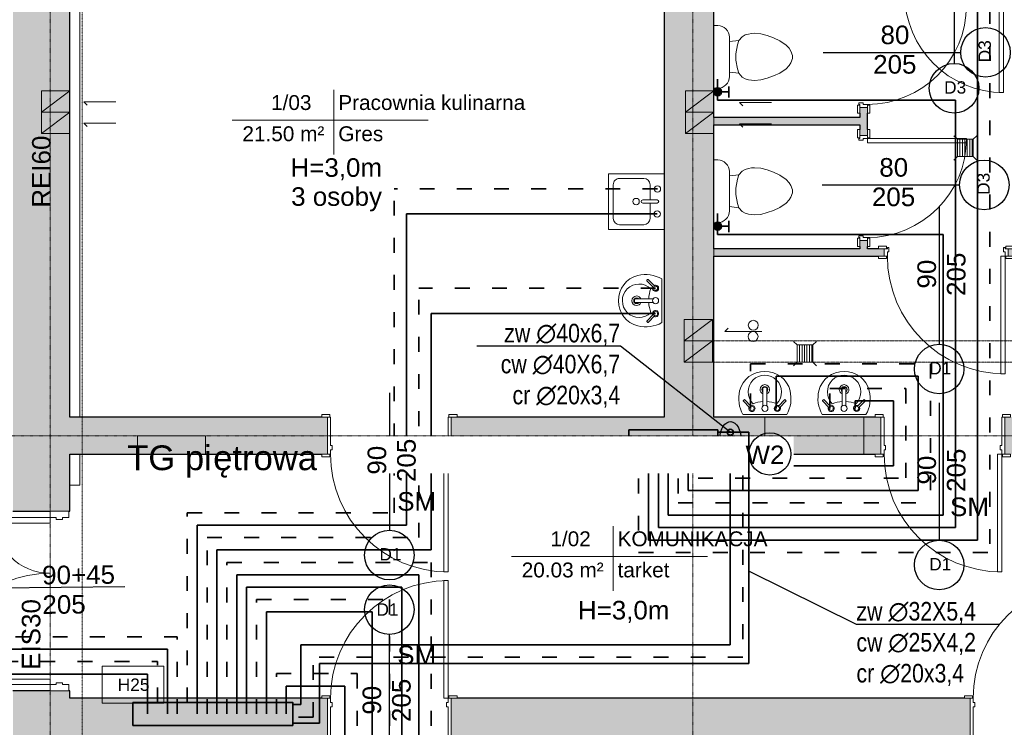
# Model space of a CAD drawing. Header units: inches. Extents: x -112469 to 885939, y -131046 to 286269.
# Tile 57 of 138: x 18942 to 26894, y -46066 to -40353. Entities that reach past the tile are written whole.
import ezdxf
from ezdxf import colors
from ezdxf.entities.mleader import LeaderData, LeaderLine
from ezdxf.math import Vec2, Vec3

# ---------------------------------------------------------------- set-up
doc = ezdxf.new("R2010")
doc.units = ezdxf.units.IN
doc.header["$MEASUREMENT"] = 0
for name, pattern in [('ACAD_ISO03W100', [30, 12, -18]), ('Aligning Line 1_8_', [0.635, 0.3175, -0.3175]), ('Linia siatki', [0.9925, 0.47, -0.2175, 0.0875, -0.2175]), ('Ukryty', [0.714375, 0.47625, -0.238125])]:
    doc.linetypes.add(name, pattern=pattern)
for name, color, linetype, lineweight in [('_IS_OPIS', 7, 'Continuous', 35), ('_IS_woda ciepła', 1, 'ACAD_ISO03W100', 35), ('_IS_woda cyrkulacyjna', 3, 'H2OCYR', 35), ('_IS_woda opis', 128, 'Continuous', 25), ('_IS_woda zimna', 5, 'Continuous', 35), ('A-AREA-IDEN', 251, 'Continuous', 9), ('A-DETL', 251, 'Continuous', 9), ('A-DETL-HDLN', 251, 'Ukryty', 9), ('A-DETL-MEDM', 251, 'Continuous', 25), ('A-DETL-THIN', 251, 'Continuous', 9), ('A-DOOR', 251, 'Continuous', 9), ('A-DOOR-FRAM', 251, 'Continuous', 18), ('A-FLOR', 251, 'Continuous', 9), ('A-WALL', 251, 'Continuous', 9), ('A-WALL-PATT', 254, 'Continuous', 25), ('G-ANNO-TEXT', 251, 'Continuous', 9), ('I-WALL', 251, 'Continuous', 9), ('P-SANR-FIXT', 251, 'Continuous', 9), ('S-GRID', 251, 'Continuous', 9)]:
    doc.layers.add(name, color=color, linetype=linetype, lineweight=lineweight)
doc.styles.add('Arial', font='arial.ttf', dxfattribs={"height": 25})
doc.styles.add('Arial_1', font='arial.ttf', dxfattribs={"height": 12})
doc.styles.add('Arial_2', font='arial.ttf', dxfattribs={"height": 10})
doc.styles.add('Arial_3', font='arial.ttf', dxfattribs={"height": 15})
doc.styles.add('Arial_5', font='arial.ttf', dxfattribs={"height": 20})
doc.styles.get("Standard").update_dxf_attribs({"font": 'arial.ttf'})
doc.linetypes.add('H2OCYR', pattern='A,25.4,-12.7,["~",Standard,S=25.4,R=0,X=-11.43,Y=-14.732],-12.7', length=50.8)

# ---------------------------------------------------------------- blocks, each defined once
blk = doc.blocks.new('Etyk_pom_1_mala - Etyk_pom_1_mala-219433-4_Poziom piętra')
at = {"layer": 'A-AREA-IDEN'}
for p, q in [((-0.0958, 0.1444), (-0.0958, -0.3781)), ((-0.9154, -0.1015), (0.6661, -0.1015))]:
    blk.add_line(p, q, dxfattribs=at)
blk = doc.blocks.new('Zlew kuchenny - typu wyspowego - 450 x 450mm-657858-4_Poziom piętra')
at = {"layer": 'P-SANR-FIXT'}
for p, q in [((-20.93, 22.27), (24.07, 22.27)), ((-20.93, -22.73), (-20.93, 22.27)), ((-12.04, 18.46), (15.18, 18.46)), ((24.07, 22.27), (24.07, -22.73)), ((-17.12, -6.22), (-17.12, 13.38)), ((20.26, 13.38), (20.26, -6.22)), ((0.3, -17.02), (0.3, -5.31)), ((2.84, -17.02), (2.84, -5.31)), ((0.3, -11.3), (-12.04, -11.3)), ((15.18, -11.3), (2.84, -11.3))]:
    blk.add_line(p, q, dxfattribs=at)
for centre, radius, start, end in [((-12.04, 13.38), 5.08, 90, 180), ((15.18, 13.38), 5.08, 360, 90), ((1.57, 0), 2.54, 360, 180), ((1.57, 0), 2.54, 180, 0), ((-12.04, -6.22), 5.08, 180, 270), ((1.57, -5.31), 1.27, 360, 180), ((15.18, -6.22), 5.08, 270, 0), ((-8.43, -17.02), 2.54, 0, 180), ((11.73, -17.23), 2.54, 360, 180), ((-8.43, -17.02), 2.54, 180, 0), ((1.57, -17.02), 1.27, 180, 0), ((11.73, -17.23), 2.54, 180, 0)]:
    blk.add_arc(centre, radius, start, end, dxfattribs=at)
blk = doc.blocks.new('Lavabo mural - 05 - 440mm x 350mm-346807-4_Poziom piętra')
at = {"layer": 'P-SANR-FIXT'}
for p, q in [((17.65, 0), (-17.65, 0)), ((-17.19, -11.05), (-11.74, -5.6)), ((-16.1, -12.14), (-10.65, -6.69)), ((-1.5, -21.49), (-1.5, -7.07)), ((1.5, -21.49), (1.5, -7.07)), ((16.41, -12.14), (10.96, -6.69)), ((17.5, -11.05), (12.05, -5.6))]:
    blk.add_line(p, q, dxfattribs=at)
for centre, radius, start, end in [((5.33, -13.08), 26.44, 150.36495, 193.63505), ((-5.33, -13.08), 26.44, 346.36495, 29.63505), ((-10.13, -5.07), 2.5, 0, 180), ((-10.13, -5.07), 2.5, 180, 207.05328), ((-10.13, -5.07), 1.7, 360, 180), ((-10.13, -5.07), 1.7, 180, 198.05956), ((-10.13, -5.07), 1.7, 198.05956, 360), ((-10.13, -5.07), 2.5, 242.94672, 0), ((0, -5.07), 2.5, 0, 180), ((0, -5.07), 2.5, 180, 0), ((10.43, -5.07), 2.5, 360, 180), ((10.43, -5.07), 2.5, 180, 297.05328), ((10.43, -5.07), 1.7, 0, 180), ((10.43, -5.07), 1.7, 180, 0), ((10.43, -5.07), 2.5, 332.94672, 360), ((0, -18.36), 13.5, 135.46291, 45.05561), ((-0.16, 16.03), 26.66, 249.19864, 267.10928), ((-0.16, 16.03), 26.66, 273.5606, 291.31988), ((-0.59, -14.51), 20.35, 193.63505, 271.65578), ((0, -20.36), 3.86, 112.88275, 180), ((0, -20.36), 3.86, 180, 360), ((0, -20.36), 2.35, 129.68263, 180), ((0, -20.36), 2.35, 180, 360), ((0.59, -14.51), 20.35, 268.34422, 346.36495), ((0, -20.36), 3.86, 360, 67.11782), ((0, -20.36), 2.35, 360, 50.3185)]:
    blk.add_arc(centre, radius, start, end, dxfattribs=at)
for centre, major_axis, ratio, start_param, end_param in [((-16.65, -11.59), (-0.545, 0.545), 0.274309, 0, 3.141593), ((16.95, -11.59), (0.545, 0.545), 0.274309, 3.141593, 6.283185), ((0, -21.49), (-1.5, 0), 0.428525, 0, 3.141593)]:
    blk.add_ellipse(centre, major_axis=major_axis, ratio=ratio, start_param=start_param, end_param=end_param, dxfattribs=at)
blk = doc.blocks.new('wewnetrzne dwupanelowe - 900 x 2100mm-714194-4_Poziom piętra')
at = {"layer": 'A-DOOR'}
for p, q in [((-54.64, 5.32), (-48.14, 5.32)), ((-54.64, 3.32), (-54.64, 5.32)), ((-48.14, 3.32), (-54.64, 3.32)), ((-48.14, 5.32), (-48.14, 3.32)), ((48.13, 5.32), (54.63, 5.32)), ((48.13, 3.32), (48.13, 5.32)), ((54.63, 3.32), (48.13, 3.32)), ((54.63, 5.32), (54.63, 3.32)), ((-54.64, -2.68), (-48.14, -2.68)), ((-54.64, -4.68), (-54.64, -2.68)), ((-48.14, -4.68), (-54.64, -4.68)), ((-48.14, -2.68), (-48.14, -4.68)), ((48.13, -2.68), (54.63, -2.68)), ((48.13, -4.68), (48.13, -2.68)), ((54.63, -4.68), (48.13, -4.68)), ((54.63, -2.68), (54.63, -4.68))]:
    blk.add_line(p, q, dxfattribs=at)
at = {"layer": 'A-DOOR', "lineweight": 18}
for p, q in [((44, -2.68), (47.5, -2.68)), ((44, -97.68), (44, -2.68)), ((47.5, -2.68), (47.5, -97.68)), ((47.5, -97.68), (44, -97.68))]:
    blk.add_line(p, q, dxfattribs=at)
at = {"layer": 'A-DOOR'}
blk.add_arc((47.5, -2.68), 95, 180, 270, dxfattribs=at)
at = {"layer": 'A-DOOR-FRAM'}
for p, q in [((-50, 3.32), (-47.5, 3.32)), ((-50, -2.68), (-50, 3.32)), ((-47.5, 4.31), (-46.23, 4.31)), ((-47.5, 3.32), (-47.5, 4.31)), ((-47.5, 0.82), (-47.5, -2.68)), ((-46.23, 0.82), (-47.5, 0.82)), ((-46.23, 4.31), (-46.23, 0.82)), ((46.23, 4.31), (47.5, 4.31)), ((46.23, 0.82), (46.23, 4.31)), ((47.5, 0.82), (46.23, 0.82)), ((47.5, 4.31), (47.5, 3.32)), ((47.5, 3.32), (50, 3.32)), ((47.5, -2.68), (47.5, 0.82)), ((50, 3.32), (50, -2.68)), ((-47.5, -2.68), (-50, -2.68)), ((50, -2.68), (47.5, -2.68))]:
    blk.add_line(p, q, dxfattribs=at)
blk = doc.blocks.new('wewnetrzne dwupanelowe - 900 x 2100mm-640922-4_Poziom piętra')
at = {"layer": 'A-DOOR'}
for p, q in [((-54.635, 17.3175), (-48.135, 17.3175)), ((-54.635, 15.3175), (-54.635, 17.3175)), ((-48.135, 17.3175), (-48.135, 15.3175)), ((48.135, 17.3175), (54.635, 17.3175)), ((48.135, 15.3175), (48.135, 17.3175)), ((54.635, 17.3175), (54.635, 15.3175)), ((-48.135, 15.3175), (-54.635, 15.3175)), ((54.635, 15.3175), (48.135, 15.3175)), ((-54.635, -14.6825), (-48.135, -14.6825)), ((-54.635, -16.6825), (-54.635, -14.6825)), ((-48.135, -14.6825), (-48.135, -16.6825)), ((48.135, -14.6825), (54.635, -14.6825)), ((48.135, -16.6825), (48.135, -14.6825)), ((54.635, -14.6825), (54.635, -16.6825)), ((-48.135, -16.6825), (-54.635, -16.6825)), ((54.635, -16.6825), (48.135, -16.6825))]:
    blk.add_line(p, q, dxfattribs=at)
at = {"layer": 'A-DOOR', "lineweight": 18}
for p, q in [((44, -14.6825), (47.5, -14.6825)), ((44, -109.6825), (44, -14.6825)), ((47.5, -14.6825), (47.5, -109.6825)), ((47.5, -109.6825), (44, -109.6825))]:
    blk.add_line(p, q, dxfattribs=at)
at = {"layer": 'A-DOOR'}
blk.add_arc((47.5, -14.6825), 95, 180, 270, dxfattribs=at)
at = {"layer": 'A-DOOR-FRAM'}
for p, q in [((-50, 15.3175), (-47.5, 15.3175)), ((-50, -14.6825), (-50, 15.3175)), ((-47.5, 15.3175), (-47.5, -7.69)), ((47.5, 15.3175), (50, 15.3175)), ((47.5, -7.69), (47.5, 15.3175)), ((50, 15.3175), (50, -14.6825)), ((-47.5, -7.69), (-46.23, -7.69)), ((-46.23, -7.69), (-46.23, -11.1825)), ((46.23, -7.69), (47.5, -7.69)), ((46.23, -11.1825), (46.23, -7.69)), ((-47.5, -14.6825), (-50, -14.6825)), ((-47.5, -11.1825), (-47.5, -14.6825)), ((-46.23, -11.1825), (-47.5, -11.1825)), ((47.5, -11.1825), (46.23, -11.1825)), ((47.5, -14.6825), (47.5, -11.1825)), ((50, -14.6825), (47.5, -14.6825))]:
    blk.add_line(p, q, dxfattribs=at)
blk = doc.blocks.new('wewnetrzne dwupanelowe - 800 x 2100mm 2-634844-4_Poziom piętra')
at = {"layer": 'A-DOOR'}
for p, q in [((-47.14, 5.32), (-40.64, 5.32)), ((-47.14, 3.32), (-47.14, 5.32)), ((-40.64, 3.32), (-47.14, 3.32)), ((-40.64, 5.32), (-40.64, 3.32)), ((40.63, 5.32), (47.13, 5.32)), ((40.63, 3.32), (40.63, 5.32)), ((47.13, 3.32), (40.63, 3.32)), ((47.13, 5.32), (47.13, 3.32)), ((-47.14, -2.68), (-40.64, -2.68)), ((-47.14, -4.68), (-47.14, -2.68)), ((-40.64, -4.68), (-47.14, -4.68)), ((-40.64, -2.68), (-40.64, -4.68)), ((40.63, -2.68), (47.13, -2.68)), ((40.63, -4.68), (40.63, -2.68)), ((47.13, -4.68), (40.63, -4.68)), ((47.13, -2.68), (47.13, -4.68))]:
    blk.add_line(p, q, dxfattribs=at)
at = {"layer": 'A-DOOR', "lineweight": 18}
for p, q in [((36.5, -2.68), (40, -2.68)), ((36.5, -82.68), (36.5, -2.68)), ((40, -2.68), (40, -82.68)), ((40, -82.68), (36.5, -82.68))]:
    blk.add_line(p, q, dxfattribs=at)
at = {"layer": 'A-DOOR'}
blk.add_arc((40, -2.68), 80, 180, 270, dxfattribs=at)
at = {"layer": 'A-DOOR-FRAM'}
for p, q in [((-42.5, 3.32), (-40, 3.32)), ((-42.5, -2.68), (-42.5, 3.32)), ((-40, 4.31), (-38.73, 4.31)), ((-40, 3.32), (-40, 4.31)), ((-40, 0.82), (-40, -2.68)), ((-38.73, 0.82), (-40, 0.82)), ((-38.73, 4.31), (-38.73, 0.82)), ((38.73, 4.31), (40, 4.31)), ((38.73, 0.82), (38.73, 4.31)), ((40, 0.82), (38.73, 0.82)), ((40, 4.31), (40, 3.32)), ((40, 3.32), (42.5, 3.32)), ((40, -2.68), (40, 0.82)), ((42.5, 3.32), (42.5, -2.68)), ((-40, -2.68), (-42.5, -2.68)), ((42.5, -2.68), (40, -2.68))]:
    blk.add_line(p, q, dxfattribs=at)
blk = doc.blocks.new('Muszla klozetowa domowa - 3D - Muszla klozetowa domowa - 3D-412173-4_Poziom piętra')
at = {"layer": 'P-SANR-FIXT'}
for p, q in [((-13.02, 20.32), (-9.5, 25.4)), ((-9.5, 25.4), (-6.96, 27.94)), ((-6.96, 27.94), (-4.76, 29.21)), ((-4.76, 29.21), (-1.27, 30.48)), ((-1.27, 30.48), (1.27, 30.48)), ((1.27, 30.48), (4.76, 29.21)), ((4.76, 29.21), (6.96, 27.94)), ((6.96, 27.94), (9.5, 25.4)), ((9.5, 25.4), (13.02, 20.32)), ((-15.39, 15.24), (-13.02, 20.32)), ((13.02, 20.32), (15.39, 15.24)), ((-18.61, 5.06), (-17.24, 10.16)), ((-17.24, 10.16), (-15.39, 15.24)), ((15.39, 15.24), (17.24, 10.16)), ((17.24, 10.16), (18.61, 5.06)), ((-19.05, 0), (-18.61, 5.06)), ((18.61, 5.06), (19.05, 0)), ((-18.83, -2.53), (-19.05, 0)), ((-18.38, -5.08), (-18.83, -2.53)), ((-17.7, -7.62), (-18.38, -5.08)), ((-16.26, -10.16), (-17.7, -7.62)), ((17.7, -7.62), (16.26, -10.16)), ((18.38, -5.08), (17.7, -7.62)), ((18.83, -2.53), (18.38, -5.08)), ((19.05, 0), (18.83, -2.53)), ((-13.23, -12.7), (-16.26, -10.16)), ((-9.74, -13.97), (-13.23, -12.7)), ((-12.35, -20.38), (-13.23, -12.7)), ((-2.54, -15.24), (-9.74, -13.97)), ((2.54, -15.24), (-2.54, -15.24)), ((9.74, -13.97), (2.54, -15.24)), ((13.23, -12.7), (9.74, -13.97)), ((12.35, -20.38), (13.23, -12.7)), ((16.26, -10.16), (13.23, -12.7)), ((15.87, -20.38), (-15.88, -20.38)), ((-25.34, -29.84), (-25.34, -32.97)), ((25.34, -32.97), (25.34, -29.84))]:
    blk.add_line(p, q, dxfattribs=at)
for centre, start, end in [((-15.88, -29.84), 90, 180), ((15.87, -29.84), 0, 90)]:
    blk.add_arc(centre, 9.46, start, end, dxfattribs=at)
blk = doc.blocks.new('Drzwi-korytarz-niesymetryczne-wpuszczane - 1350 x 2000mm-591046-4_Poziom piętra')
at = {"layer": 'A-DOOR', "lineweight": 18}
for p, q in [((-67.5, -6.365), (-67.5, 83.635)), ((-67.5, 83.635), (-63, 83.635)), ((-63, 83.635), (-63, -6.365)), ((67.5, 38.635), (63, 38.635)), ((63, 38.635), (63, -6.365)), ((67.5, -6.365), (67.5, 38.635)), ((-63, -6.365), (-67.5, -6.365)), ((63, -6.365), (67.5, -6.365))]:
    blk.add_line(p, q, dxfattribs=at)
at = {"layer": 'A-DOOR'}
for centre, radius, start, end in [((-67.5, -6.365), 90, 0, 90), ((67.5, -6.365), 45, 90, 180)]:
    blk.add_arc(centre, radius, start, end, dxfattribs=at)
at = {"layer": 'A-DOOR-FRAM'}
for p, q in [((-67.5, -6.365), (-72.5, -6.365)), ((-72.5, -6.365), (-72.5, -21.365)), ((-67.5, -11.34125), (-67.5, -6.365)), ((67.5, -6.365), (67.5, -11.34125)), ((72.5, -6.365), (67.5, -6.365)), ((72.5, -21.365), (72.5, -6.365)), ((-65.9125, -11.34125), (-67.5, -11.34125)), ((-65.9125, -16.44375), (-65.9125, -11.34125)), ((67.5, -11.34125), (65.9125, -11.34125)), ((65.9125, -11.34125), (65.9125, -16.44375)), ((-72.5, -21.365), (-67.5, -21.365)), ((-67.5, -21.365), (-67.5, -16.44375)), ((-67.5, -16.44375), (-65.9125, -16.44375)), ((65.9125, -16.44375), (67.5, -16.44375)), ((67.5, -16.44375), (67.5, -21.365)), ((67.5, -21.365), (72.5, -21.365))]:
    blk.add_line(p, q, dxfattribs=at)
blk = doc.blocks.new('wewnetrzne dwupanelowe - 900 x 2100mm-591853-4_Poziom piętra')
at = {"layer": 'A-DOOR', "lineweight": 18}
for p, q in [((47.5, 117.6825), (44, 117.6825)), ((44, 117.6825), (44, 22.6825)), ((47.5, 22.6825), (47.5, 117.6825)), ((44, 22.6825), (47.5, 22.6825))]:
    blk.add_line(p, q, dxfattribs=at)
at = {"layer": 'A-DOOR'}
for p, q in [((-48.135, 24.6825), (-54.635, 24.6825)), ((-54.635, 24.6825), (-54.635, 22.6825)), ((-48.135, 22.6825), (-48.135, 24.6825)), ((54.635, 24.6825), (48.135, 24.6825)), ((48.135, 24.6825), (48.135, 22.6825)), ((54.635, 22.6825), (54.635, 24.6825)), ((-54.635, 22.6825), (-48.135, 22.6825)), ((48.135, 22.6825), (54.635, 22.6825)), ((-48.135, -23.3175), (-54.635, -23.3175)), ((-54.635, -23.3175), (-54.635, -25.3175)), ((-48.135, -25.3175), (-48.135, -23.3175)), ((54.635, -23.3175), (48.135, -23.3175)), ((48.135, -23.3175), (48.135, -25.3175)), ((54.635, -25.3175), (54.635, -23.3175)), ((-54.635, -25.3175), (-48.135, -25.3175)), ((48.135, -25.3175), (54.635, -25.3175))]:
    blk.add_line(p, q, dxfattribs=at)
blk.add_arc((47.5, 22.6825), 95, 90, 180, dxfattribs=at)
at = {"layer": 'A-DOOR-FRAM'}
for p, q in [((-47.5, 22.6825), (-50, 22.6825)), ((-50, 22.6825), (-50, -23.3175)), ((-47.5, 19.1825), (-47.5, 22.6825)), ((-46.23, 19.1825), (-47.5, 19.1825)), ((-46.23, 15.69), (-46.23, 19.1825)), ((47.5, 19.1825), (46.23, 19.1825)), ((46.23, 19.1825), (46.23, 15.69)), ((47.5, 22.6825), (47.5, 19.1825)), ((50, 22.6825), (47.5, 22.6825)), ((50, -23.3175), (50, 22.6825)), ((-47.5, -23.3175), (-47.5, 15.69)), ((-47.5, 15.69), (-46.23, 15.69)), ((46.23, 15.69), (47.5, 15.69)), ((47.5, 15.69), (47.5, -23.3175)), ((-50, -23.3175), (-47.5, -23.3175)), ((47.5, -23.3175), (50, -23.3175))]:
    blk.add_line(p, q, dxfattribs=at)
blk = doc.blocks.new('PIĘTRO')
at = {"layer": 'A-WALL-PATT', "lineweight": 9}
h = blk.add_hatch(color=251, dxfattribs=at)
h.paths.add_polyline_path([(18592.2, -15201.43), (19052.2, -15201.43), (19052.2, -7421.43), (18592.2, -7421.43), (18592.2, -15051.43)])
h.paths.add_polyline_path([(18892.2, -5971.43), (19052.2, -5971.43), (19052.2, 198.57), (18592.2, 198.57), (18592.2, -5971.43)])
for points in [[(24252.2, -5211.43), (24252.2, -731.43), (23852.2, -731.43), (23852.2, -5211.43)], [(24252.2, -2851.43), (25432.62, -2851.43), (25432.62, -2791.43), (24252.2, -2791.43)], [(24664.4, -5511.43), (25464.4, -5511.43), (25464.4, -5211.43), (24664.4, -5211.43)]]:
    blk.add_hatch(color=251, dxfattribs=at).paths.add_polyline_path(points)
h = blk.add_hatch(color=251, dxfattribs=at)
h.paths.add_polyline_path([(25492.62, -3851.43), (25492.62, -3786.46), (25432.62, -3786.46), (25432.62, -3851.43)])
h.paths.add_polyline_path([(25432.62, -2936.46), (25492.62, -2936.46), (25492.62, -2711.46), (25432.62, -2711.46), (25432.62, -2890.11)])
h.paths.add_polyline_path([(25432.62, -1861.46), (25492.62, -1861.46), (25492.62, -1791.43), (25432.62, -1791.43), (25432.62, -1815.11)])
h = blk.add_hatch(color=251, dxfattribs=at)
h.paths.add_polyline_path([(24252.2, -3911.43), (25628.97, -3911.43), (25628.97, -3851.43), (24252.2, -3851.43)])
h.paths.add_polyline_path([(26712.2, -3911.43), (26712.2, -3851.43), (26628.97, -3851.43), (26628.97, -3911.43), (26675.32, -3911.43)])
h = blk.add_hatch(color=251, dxfattribs=at)
h.paths.add_polyline_path([(24664.4, -5511.43), (24664.4, -5211.43), (22132.2, -5211.43), (22132.2, -5511.43), (24454.07, -5511.43)])
h.paths.add_polyline_path([(21132.2, -5511.43), (21132.2, -5211.43), (19052.2, -5211.43), (19052.2, -5511.43), (21085.85, -5511.43)])
h = blk.add_hatch(color=251, dxfattribs=at)
h.paths.add_polyline_path([(28509.91, -5511.43), (29222.2, -5511.43), (29222.2, -5211.43), (27882.2, -5211.43), (27882.2, -5511.43), (27928.55, -5511.43)])
h.paths.add_polyline_path([(26882.2, -5511.43), (26882.2, -5211.43), (26602.2, -5211.43), (26602.2, -5511.43), (26835.85, -5511.43)])
h.paths.add_polyline_path([(25464.4, -5511.43), (25602.2, -5511.43), (25602.2, -5211.43), (25464.4, -5211.43), (25464.4, -5483.29)])
h = blk.add_hatch(color=251, dxfattribs=at)
h.paths.add_polyline_path([(29222.2, -7941.43), (29222.2, -7481.43), (27322.2, -7481.43), (27322.2, -7941.43), (27698.75, -7941.43)])
h.paths.add_polyline_path([(22132.2, -7941.43), (26322.2, -7941.43), (26322.2, -7481.43), (22132.2, -7481.43), (22132.2, -7551.35)])
h.paths.add_polyline_path([(21085.85, -7941.43), (21132.2, -7941.43), (21132.2, -7481.43), (19052.2, -7481.43), (19052.2, -7941.43), (20832.2, -7941.43)])
at = {"layer": 'A-DETL', "color": 251, "linetype": 'Aligning Line 1_8_', "lineweight": 18}
blk.add_line((19151.51, -7981.84), (19151.51, 258.16), dxfattribs=at)
at = {"layer": 'A-DETL', "color": 251, "lineweight": 18}
for p, q in [((19052.2, -2576.46), (18822.2, -2748.54)), ((18822.2, -2576.46), (18822.2, -2748.54)), ((19052.2, -2576.46), (18822.2, -2576.46)), ((19052.2, -2748.54), (19052.2, -2576.46)), ((24252.2, -2576.46), (24022.2, -2748.54)), ((24022.2, -2576.46), (24022.2, -2748.54)), ((24252.2, -2576.46), (24022.2, -2576.46)), ((24252.2, -2748.54), (24252.2, -2576.46)), ((19164.21, -2664.74), (19192.5, -2693.02)), ((19424.21, -2664.74), (19164.21, -2664.74)), ((19164.21, -2664.74), (19424.21, -2664.74)), ((24459.21, -2670.78), (24487.5, -2699.06)), ((24719.21, -2670.78), (24459.21, -2670.78)), ((24459.21, -2670.78), (24719.21, -2670.78)), ((19052.2, -2748.54), (18822.2, -2920.63)), ((18822.2, -2748.54), (18822.2, -2920.63)), ((19052.2, -2748.54), (18822.2, -2748.54)), ((18822.2, -2748.54), (19052.2, -2748.54)), ((19052.2, -2920.63), (19052.2, -2748.54)), ((24252.2, -2748.54), (24022.2, -2920.63)), ((24022.2, -2748.54), (24022.2, -2920.63)), ((24252.2, -2748.54), (24022.2, -2748.54)), ((24252.2, -2748.54), (24022.2, -2748.54)), ((24022.2, -2748.54), (24252.2, -2748.54)), ((24252.2, -2920.63), (24252.2, -2748.54)), ((19164.21, -2836.83), (19192.5, -2865.11)), ((19424.21, -2836.83), (19164.21, -2836.83)), ((19164.21, -2836.83), (19424.21, -2836.83)), ((24459.21, -2842.87), (24487.5, -2871.15)), ((24719.21, -2842.87), (24459.21, -2842.87)), ((24459.21, -2842.87), (24719.21, -2842.87)), ((18822.2, -2920.63), (19052.2, -2920.63)), ((24252.2, -2920.63), (24022.2, -2920.63)), ((24022.2, -2920.63), (24252.2, -2920.63)), ((24242.2, -4422.59), (24012.2, -4594.67)), ((24012.2, -4422.59), (24012.2, -4594.67)), ((24242.2, -4422.59), (24012.2, -4422.59)), ((24242.2, -4594.67), (24242.2, -4422.59)), ((24340.57, -4521.08), (24368.85, -4492.79)), ((24340.57, -4521.08), (24640.57, -4521.08)), ((24242.2, -4594.67), (24012.2, -4766.76)), ((24012.2, -4594.67), (24012.2, -4766.76)), ((24242.2, -4594.67), (24012.2, -4594.67)), ((24242.2, -4594.67), (24012.2, -4594.67)), ((24012.2, -4594.67), (24242.2, -4594.67)), ((24242.2, -4766.76), (24242.2, -4594.67)), ((24242.2, -4766.76), (24012.2, -4766.76)), ((24012.2, -4766.76), (24242.2, -4766.76))]:
    blk.add_line(p, q, dxfattribs=at)
for centre in [(24570.91, -4469.61), (24569.28, -4560.8)]:
    blk.add_circle(centre, 40, dxfattribs=at)
at = {"layer": 'A-DETL-HDLN', "color": 251}
for p, q in [((24242.2, -4594.67), (26772.2, -4594.67)), ((24242.2, -4766.76), (26772.2, -4766.76))]:
    blk.add_line(p, q, dxfattribs=at)
at = {"layer": 'A-DETL-MEDM', "color": 251}
for p, q in [((26192.62, -1246), (26192.62, -2356)), ((25136.37, -2266.46), (26246.37, -2266.46)), ((25126.37, -3336.43), (26236.37, -3336.43)), ((26072.2, -3512.89), (26072.2, -4622.89)), ((21632.2, -5015.22), (21632.2, -6125.22)), ((26072.2, -5095.22), (26072.2, -6205.22)), ((19495.82, -6581.62), (18385.88, -6592.35)), ((21632.2, -8075.79), (21632.2, -6965.79))]:
    blk.add_line(p, q, dxfattribs=at)
for centre in [(26446.37, -2266.46), (26192.62, -2556), (26436.37, -3336.43), (26072.2, -4822.89), (21632.2, -6325.22), (26072.2, -6405.22), (21632.2, -6765.79)]:
    blk.add_circle(centre, 200, dxfattribs=at)
at = {"layer": 'A-DETL-THIN', "color": 251}
for p, q in [((26219.42, -2967.57), (26191.14, -2939.29)), ((26347.64, -2967.57), (26375.92, -2939.29)), ((26219.42, -3108.17), (26219.42, -2967.57)), ((26219.42, -2967.57), (26347.64, -2967.57)), ((26239.42, -2967.57), (26239.42, -3108.17)), ((26259.42, -2967.57), (26259.42, -3108.17)), ((26279.42, -2967.57), (26279.42, -3108.17)), ((26299.42, -2967.57), (26299.42, -3108.17)), ((26319.42, -2967.57), (26319.42, -3108.17)), ((26339.42, -2967.57), (26339.42, -3108.17)), ((26347.64, -2967.57), (26347.64, -3108.17)), ((26219.42, -3108.17), (26191.14, -3136.46)), ((26347.64, -3108.17), (26219.42, -3108.17)), ((26347.64, -3108.17), (26383.12, -3143.65)), ((24924.5, -4628.42), (24896.21, -4600.13)), ((25052.71, -4628.42), (25081, -4600.13)), ((24924.5, -4769.02), (24924.5, -4628.42)), ((24924.5, -4628.42), (25052.71, -4628.42)), ((24944.5, -4628.42), (24944.5, -4769.02)), ((24964.5, -4628.42), (24964.5, -4769.02)), ((24984.5, -4628.42), (24984.5, -4769.02)), ((25004.5, -4628.42), (25004.5, -4769.02)), ((25024.5, -4628.42), (25024.5, -4769.02)), ((25044.5, -4628.42), (25044.5, -4769.02)), ((25052.71, -4628.42), (25052.71, -4769.02)), ((24924.5, -4769.02), (24896.21, -4797.3)), ((25052.71, -4769.02), (24924.5, -4769.02)), ((25052.71, -4769.02), (25081, -4797.3)), ((20147.11, -5361.43), (19597.67, -5361.43)), ((19597.67, -5361.43), (19597.67, -5511.43)), ((20147.11, -5511.43), (20147.11, -5361.43)), ((19597.67, -5511.43), (20147.11, -5511.43)), ((19311.55, -7521.43), (19311.55, -7221.43)), ((19311.55, -7221.43), (19811.55, -7221.43)), ((19811.55, -7221.43), (19811.55, -7521.43)), ((19811.55, -7521.43), (19311.55, -7521.43))]:
    blk.add_line(p, q, dxfattribs=at)
at = {"layer": 'A-FLOR', "color": 251}
for p, q in [((19132.2, -731.43), (19132.2, -5211.43)), ((19132.2, -5511.43), (19132.2, -5761.43)), ((19132.2, -5761.43), (19052.2, -5761.43))]:
    blk.add_line(p, q, dxfattribs=at)
at = {"layer": 'A-WALL', "color": 251, "lineweight": 25}
for p, q in [((19052.2, -5211.43), (19052.2, -731.43)), ((25432.62, -2757.81), (25432.62, -2791.43)), ((25492.62, -2890.11), (25492.62, -2757.81)), ((25432.62, -2791.43), (24252.2, -2791.43)), ((24252.2, -2851.43), (25432.62, -2851.43)), ((25432.62, -2851.43), (25432.62, -2890.11)), ((25432.62, -3851.43), (24252.2, -3851.43)), ((25432.62, -3832.81), (25432.62, -3851.43)), ((25492.62, -3851.43), (25492.62, -3832.81)), ((25582.62, -3851.43), (25492.62, -3851.43)), ((24252.2, -3911.43), (25582.62, -3911.43)), ((21085.85, -5211.43), (19052.2, -5211.43)), ((23852.2, -5211.43), (22178.55, -5211.43)), ((25555.85, -5211.43), (24252.2, -5211.43)), ((19052.2, -5511.43), (21085.85, -5511.43)), ((19052.2, -5971.43), (19052.2, -5511.43)), ((22178.55, -5511.43), (25555.85, -5511.43)), ((18592.2, -5971.43), (18892.2, -5971.43)), ((19042.2, -5971.43), (19052.2, -5971.43)), ((18892.2, -7421.43), (18592.2, -7421.43)), ((19052.2, -7421.43), (19042.2, -7421.43)), ((19052.2, -7481.43), (19052.2, -7421.43)), ((21085.85, -7481.43), (19052.2, -7481.43)), ((26275.85, -7481.43), (22178.55, -7481.43))]:
    blk.add_line(p, q, dxfattribs=at)
at = {"layer": 'A-WALL', "color": 251}
for p, q in [((24252.2, -2791.43), (24252.2, -2851.43)), ((24252.2, -3851.43), (24252.2, -3911.43)), ((24664.4, -5511.43), (24664.4, -5211.43)), ((25464.4, -5511.43), (25464.4, -5211.43))]:
    blk.add_line(p, q, dxfattribs=at)
at = {"layer": 'I-WALL', "color": 251, "lineweight": 25}
for p, q in [((23852.2, -731.43), (23852.2, -5211.43)), ((24252.2, -2791.43), (24252.2, -1791.43)), ((24252.2, -3851.43), (24252.2, -2851.43)), ((24252.2, -5211.43), (24252.2, -3911.43))]:
    blk.add_line(p, q, dxfattribs=at)
at = {"layer": 'S-GRID', "color": 251, "linetype": 'Linia siatki'}
for p, q in [((18892.2, 3814.58), (18892.2, -22310.93)), ((24082.2, 3814.58), (24082.2, -22310.93)), ((-1420.75, -5361.43), (33508.1, -5361.43))]:
    blk.add_line(p, q, dxfattribs=at)
at = {"layer": 'A-AREA-IDEN', "color": 251, "xscale": 999.9999999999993, "yscale": 999.9999999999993, "zscale": 999.9999999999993}
for p in [(21278.56, -2713.37), (23534.19, -6235.36)]:
    blk.add_blockref('Etyk_pom_1_mala - Etyk_pom_1_mala-219433-4_Poziom piętra', p, dxfattribs=at)
at = {"layer": 'A-DOOR', "color": 251, "xscale": 10, "yscale": 10, "zscale": 10}
for name, p in [('wewnetrzne dwupanelowe - 800 x 2100mm 2-634844-4_Poziom piętra', (26192.62, -1764.6)), ('wewnetrzne dwupanelowe - 900 x 2100mm-714194-4_Poziom piętra', (26128.97, -3884.6)), ('wewnetrzne dwupanelowe - 900 x 2100mm-640922-4_Poziom piętra', (21632.2, -5364.6)), ('wewnetrzne dwupanelowe - 900 x 2100mm-640922-4_Poziom piętra', (26102.2, -5364.6)), ('wewnetrzne dwupanelowe - 900 x 2100mm-591853-4_Poziom piętra', (21632.2, -7708.25)), ('wewnetrzne dwupanelowe - 900 x 2100mm-591853-4_Poziom piętra', (26822.2, -7708.25))]:
    blk.add_blockref(name, p, dxfattribs=at)
for name, p, rotation in [('wewnetrzne dwupanelowe - 800 x 2100mm 2-634844-4_Poziom piętra', (25465.79, -2286.46), 89.9999999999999), ('wewnetrzne dwupanelowe - 800 x 2100mm 2-634844-4_Poziom piętra', (25465.79, -3361.46), 89.9999999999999), ('Drzwi-korytarz-niesymetryczne-wpuszczane - 1350 x 2000mm-591046-4_Poziom piętra', (18828.55, -6696.43), 89.99999999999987)]:
    blk.add_blockref(name, p, dxfattribs=dict(at, rotation=rotation))
at = {"layer": 'P-SANR-FIXT', "color": 251, "xscale": 10, "yscale": 10, "zscale": 10}
for name, p, rotation in [('Muszla klozetowa domowa - 3D - Muszla klozetowa domowa - 3D-412173-4_Poziom piętra', (24581.9, -2303.06), 269.9999999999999), ('Muszla klozetowa domowa - 3D - Muszla klozetowa domowa - 3D-412173-4_Poziom piętra', (24581.9, -3388.06), 269.9999999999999), ('Zlew kuchenny - typu wyspowego - 450 x 450mm-657858-4_Poziom piętra', (23624.86, -3486.54), 89.99999999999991), ('Lavabo mural - 05 - 440mm x 350mm-346807-4_Poziom piętra', (23832.2, -4271.72), 269.9999999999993), ('Lavabo mural - 05 - 440mm x 350mm-346807-4_Poziom piętra', (24664.4, -5191.46), 180), ('Lavabo mural - 05 - 440mm x 350mm-346807-4_Poziom piętra', (25304.4, -5191.46), 180)]:
    blk.add_blockref(name, p, dxfattribs=dict(at, rotation=rotation))
at = {"layer": 'A-AREA-IDEN', "color": 251, "char_height": 120, "attachment_point": 1, "style": 'Arial_1'}
for s, insert, width in [('1/03', (20676.65, -2611.65), 424.8944), ('Pracownia kulinarna', (21219.43, -2611.65), 1948.1006), ('21.50 m²', (20445.29, -2863.36), 857.8056), ('Gres', (21219.43, -2863.36), 472.9956), ('1/02', (22932.28, -6133.65), 424.8944), ('KOMUNIKACJA', (23475.06, -6133.65), 1563.2906), ('20.03 m²', (22700.92, -6385.36), 857.8056), ('tarket', (23475.06, -6385.36), 553.1644)]:
    blk.add_mtext(s, dxfattribs=dict(at, insert=insert, width=width))
at = {"layer": 'G-ANNO-TEXT', "color": 251, "attachment_point": 1}
for s, insert, char_height, width, style in [('80', (25598.66, -2049.95), 150, 288.6075, 'Arial_3'), ('205', (25539.13, -2288.07), 150, 432.9112, 'Arial_3'), ('D3', (26112.13, -2499.6), 100, 216.4556, 'Arial_2'), ('H=3,0m', (20833.76, -3121.3), 150, 913.9237, 'Arial_3'), ('80', (25588.66, -3119.92), 150, 288.6075, 'Arial_3'), ('3 osoby', (20838.81, -3355.33), 150, 873.8394, 'Arial_3'), ('205', (25529.13, -3358.05), 150, 432.9112, 'Arial_3'), ('D1', (25991.71, -4766.5), 100, 216.4556, 'Arial_2'), ('ętrowa', (20209.28, -5439.68), 200, 1018.1431, 'Arial_5'), ('TG pi', (19514.75, -5439.68), 200, 841.7719, 'Arial_5'), ('SM', (21695.62, -5816.76), 150, 384.81, 'Arial_3'), ('SM', (26160.03, -5860.52), 150, 384.81, 'Arial_3'), ('D1', (21551.71, -6268.83), 100, 216.4556, 'Arial_2'), ('D1', (25991.71, -6348.83), 100, 216.4556, 'Arial_2'), ('D1', (21527.69, -6714.54), 100, 216.4556, 'Arial_2'), ('H=3,0m', (23154.54, -6694.99), 150, 913.9237, 'Arial_3'), ('SM', (21695.62, -7056.76), 150, 384.81, 'Arial_3'), ('H25', (19438.47, -7321.72), 100, 304.6413, 'Arial_2')]:
    blk.add_mtext(s, dxfattribs=dict(at, insert=insert, char_height=char_height, width=width, style=style))
for s, insert, char_height, width, rotation, style in [('D3', (26389.97, -2346.94), 100, 216.4556, 90, 'Arial_2'), ('REI60', (18746.36, -3520.63), 150, 713.5019, 90, 'Arial_3'), ('D3', (26379.97, -3416.92), 100, 216.4556, 90, 'Arial_2'), ('90', (25896.35, -4173.52), 150, 288.6075, 90, 'Arial_3'), ('205', (26134.48, -4233.05), 150, 432.9112, 90, 'Arial_3'), ('205', (21694.48, -5735.38), 150, 432.9112, 90, 'Arial_3'), ('90', (21456.35, -5675.85), 150, 288.6075, 90, 'Arial_3'), ('205', (26134.48, -5815.38), 150, 432.9112, 90, 'Arial_3'), ('90', (25896.35, -5755.85), 150, 288.6075, 90, 'Arial_3'), ('90+45', (18827.02, -6412.23), 150, 729.5356, 0.553767, 'Arial_3'), ('205', (18829.32, -6650.35), 150, 432.9112, 0.553767, 'Arial_3'), ('EIS30', (18663.66, -7251.43), 150, 697.4681, 90, 'Arial_3'), ('205', (21653.82, -7673.03), 150, 432.9112, 90, 'Arial_3'), ('90', (21415.69, -7613.5), 150, 288.6075, 90, 'Arial_3')]:
    blk.add_mtext(s, dxfattribs=dict(at, insert=insert, char_height=char_height, width=width, rotation=rotation, style=style))
blk = doc.blocks.new('A$C4C8A6172')
at = {"layer": '_IS_woda zimna'}
h = blk.add_hatch(dxfattribs=at)
h.set_pattern_fill('ANSI37', color=256, scale=75, angle=244, style=0)
h.set_pattern_definition([(217.91178353, (-1884521.8944, 652365.024), (2.880222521, -3.698239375), []), (307.91178353, (-1884521.8944, 652365.024), (3.698239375, 2.880222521), [])])
h.paths.add_polyline_path([(0, -31.5, -1), (0, 31.5, -1)])
for p, q in [((-90.6, 43.8), (-90.6, -46.2)), ((-31.5, 0), (-90.6, 0))]:
    blk.add_line(p, q, dxfattribs=at)
blk.add_circle((0, 0), 31.5, dxfattribs=at)

msp = doc.modelspace()

# ---------------------------------------------------------------- block references
at = {"layer": '_IS_woda zimna', "ltscale": 10}
msp.add_blockref('PIĘTRO', (295.6, -38350.3), dxfattribs=at)

# ---------------------------------------------------------------- next in the draw order: linework, layer by layer
msp.add_ellipse((24680.5, -43733.5), major_axis=(5.1, 135.2), ratio=0.629138)
at = {"layer": '_IS_OPIS'}
for points in [[(23860.5, -43665.5), (24579.5, -43665.5), (24579.5, -43850.8), (23860.5, -43850.8)], [(19857.2, -45865), (21147, -45865), (21147, -46050.3), (19857.2, -46050.3)]]:
    msp.add_lwpolyline(points, close=True, dxfattribs=at)
at = {"layer": '_IS_woda ciepła', "ltscale": 10}
for p, q in [((26776.6, -39365.5), (26776.6, -44653.9)), ((24092.8, -41719.6), (21965.3, -41719.6)), ((21965.3, -44334.1), (21965.3, -41719.6)), ((24077.1, -42520.8), (22165.3, -42520.8)), ((22165.3, -44534.1), (22165.3, -42520.8)), ((24844.9, -43491.1), (24844.9, -43131)), ((24844.9, -43131), (26298.8, -43131)), ((26298.8, -43131), (26298.8, -44253.9)), ((25484.9, -43491.1), (25484.9, -43331)), ((25484.9, -43331), (26098.8, -43331)), ((26098.8, -43331), (26098.8, -44053.9)), ((24781.1, -43733.5), (24579.5, -43733.5)), ((24781.1, -43733.5), (24781.1, -45500.1)), ((23940.5, -43758.1), (23940.5, -44653.9)), ((24260.5, -43758.1), (24260.5, -44253.9)), ((24420.5, -43758.1), (24420.5, -44053.9)), ((24420.5, -44053.9), (26098.8, -44053.9)), ((24260.5, -44253.9), (26298.8, -44253.9)), ((20295.1, -45865), (20295.1, -44334.1)), ((20295.1, -44334.1), (21965.3, -44334.1)), ((20455.1, -45957.7), (20455.1, -44534.1)), ((20455.1, -44534.1), (22165.3, -44534.1)), ((23940.5, -44653.9), (26776.6, -44653.9)), ((20615.1, -45957.7), (20615.1, -44734.1)), ((20615.1, -44734.1), (22265.3, -44734.1)), ((22265.3, -44734.1), (22265.3, -46462.6)), ((20855.1, -45957.7), (20855.1, -45034.1)), ((20855.1, -45034.1), (21927.8, -45034.1)), ((21927.8, -45034.1), (21927.8, -49088.9)), ((17109.2, -45335.8), (20215.1, -45335.8)), ((20215.1, -45957.7), (20215.1, -45335.8)), ((17309.2, -45535.8), (20055.1, -45535.8)), ((20055.1, -45865), (20055.1, -45535.8)), ((24781.1, -45500.1), (21312.7, -45500.1)), ((21312.7, -45983.1), (21312.7, -45500.1)), ((21015.1, -45957.7), (21015.1, -45632.9)), ((21015.1, -45632.9), (21668.6, -45632.9)), ((21668.6, -45632.9), (21668.6, -48888.9)), ((21312.7, -45983.1), (21147, -45983.1))]:
    msp.add_line(p, q, dxfattribs=at)
msp.add_circle((24681.1, -43733.5), 24.3, dxfattribs=at)
at = {"layer": '_IS_woda cyrkulacyjna', "ltscale": 6}
for p, q in [((24831.1, -43683.5), (24579.5, -43683.5)), ((24831.1, -45550.1), (21362.7, -45550.1)), ((21362.7, -46033.1), (21362.7, -45550.1)), ((21362.7, -46033.1), (21147, -46033.1))]:
    msp.add_line(p, q, dxfattribs=at)
msp.add_circle((24681.1, -43683.5), 24.3, dxfattribs=at)
at = {"layer": '_IS_woda zimna', "ltscale": 10}
for p, q in [((26676.6, -39571.1), (26676.6, -44553.9)), ((24578.7, -40832.2), (24578.7, -41003.1)), ((24578.7, -41003.1), (26498.8, -41003.1)), ((26498.8, -41003.1), (26498.8, -44453.9)), ((24090.7, -41921.2), (22065.3, -41921.2)), ((22065.3, -44434.1), (22065.3, -41921.2)), ((24578.7, -41917.2), (24578.7, -42088.1)), ((24578.7, -42088.1), (26398.8, -42088.1)), ((26398.8, -42088.1), (26398.8, -44353.9)), ((24077.1, -42726.3), (22265.3, -42726.3)), ((22265.3, -44634.1), (22265.3, -42726.3)), ((25050.4, -43491.1), (25050.4, -43231)), ((25050.4, -43231), (26198.8, -43231)), ((26198.8, -43231), (26198.8, -44153.9)), ((25690.4, -43491.1), (25690.4, -43431)), ((25690.4, -43431), (25998.8, -43431)), ((25998.8, -43431), (25998.8, -43953.9)), ((24020.5, -43758.1), (24020.5, -44553.9)), ((24100.5, -43758.1), (24100.5, -44453.9)), ((24180.5, -43758.1), (24180.5, -44353.9)), ((24340.5, -43758.1), (24340.5, -44153.9)), ((24500.5, -43758.1), (24500.5, -43953.9)), ((24500.5, -43953.9), (25998.8, -43953.9)), ((24340.5, -44153.9), (26198.8, -44153.9)), ((24180.5, -44353.9), (26398.8, -44353.9)), ((20375.1, -45957.7), (20375.1, -44434.1)), ((20375.1, -44434.1), (22065.3, -44434.1)), ((24100.5, -44453.9), (26498.8, -44453.9)), ((24020.5, -44553.9), (26676.6, -44553.9)), ((20535.1, -45957.7), (20535.1, -44634.1)), ((20535.1, -44634.1), (22265.3, -44634.1)), ((20695.1, -45957.7), (20695.1, -44834.1)), ((20695.1, -44834.1), (22165.3, -44834.1)), ((22165.3, -44834.1), (22165.3, -46562.6)), ((20775.1, -45957.7), (20775.1, -44934.1)), ((20775.1, -44934.1), (22027.8, -44934.1)), ((22027.8, -44934.1), (22027.8, -49188.9)), ((20935.1, -45957.7), (20935.1, -45134.1)), ((20935.1, -45134.1), (21789.6, -45134.1)), ((21789.6, -45134.1), (21789.6, -48988.9)), ((17209.2, -45435.8), (20135.1, -45435.8)), ((20135.1, -45957.7), (20135.1, -45435.8)), ((17409.2, -45635.8), (19975.1, -45635.8)), ((19975.1, -45957.7), (19975.1, -45635.8)), ((21095.1, -45957.7), (21095.1, -45732.9)), ((21095.1, -45732.9), (21568.6, -45732.9)), ((21568.6, -45732.9), (21568.6, -48788.9))]:
    msp.add_line(p, q, dxfattribs=at)
at = {"layer": '_IS_woda zimna'}
for p, q in [((24681.1, -43833.5), (24579.5, -43833.5)), ((24681.1, -43833.5), (24681.1, -45400.1)), ((24681.1, -45400.1), (21212.7, -45400.1)), ((21212.7, -45883.1), (21212.7, -45400.1)), ((21212.7, -45883.1), (21147, -45883.1))]:
    msp.add_line(p, q, dxfattribs=at)
msp.add_circle((24681.1, -43833.5), 24.3, dxfattribs=at)

# ---------------------------------------------------------------- next in the draw order: block references
at = {"layer": '_IS_woda zimna', "ltscale": 10, "xscale": -1, "rotation": 359.4955771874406}
for p in [(24578.7, -40935.2), (24578.7, -42020.2)]:
    msp.add_blockref('A$C4C8A6172', p, dxfattribs=at)

# ---------------------------------------------------------------- next in the draw order: texts
at = {"layer": '_IS_woda opis', "ltscale": 15, "insert": (25118.2, -43941.3), "char_height": 150, "width": 3335.556, "attachment_point": 9, "style": 'Arial', "bg_fill": 2}
msp.add_mtext('W2', dxfattribs=at)

# ---------------------------------------------------------------- next in the draw order: leaders
at = {"layer": '_IS_woda opis', "ltscale": 15}
ml = msp.add_multileader_mtext('Standard', dxfattribs=at)
ml.set_content('{\\fArial Narrow|b0|i0|c238|p34;zw ∅40x6,7\\Pcw ∅40X6,7\\Pcr ∅20x3,4}', color=256)
ml.set_leader_properties()
ml.build(insert=Vec2(0, 0))
ml.multileader.update_dxf_attribs({"text_left_attachment_type": 6, "text_right_attachment_type": 6, "dogleg_length": 0.36, "arrow_head_size": 1.8})
ctx = ml.context
ctx.base_point, ctx.char_height, ctx.arrow_head_size, ctx.landing_gap_size, ctx.plane_origin = Vec3(22869.4, -42987.9), 150, 1.8, 0.9, Vec3(23332.7, -44898.9)
ctx.left_attachment, ctx.right_attachment, ctx.text_align_type = 6, 6, 2
notes = []
notes.append((ctx, [(0, (1, 1, 0), (23792.9, -42987.9), (-1, 0), 0.36, [(0, [(24681.1, -43683.5)], 0, [])])]))
ctx.mtext.insert, ctx.mtext.alignment, ctx.mtext.line_spacing_style, ctx.mtext.flow_direction = Vec3(23791.6, -42808.2), 3, 2, 5
ml = msp.add_multileader_mtext('Standard', dxfattribs=at)
ml.set_content('{\\fArial Narrow|b0|i0|c238|p34;zw ∅32X5,4\\Pcw ∅25X4,2\\Pcr ∅20x3,4}', color=256)
ml.set_leader_properties()
ml.build(insert=Vec2(0, 0))
ml.multileader.update_dxf_attribs({"text_left_attachment_type": 6, "text_right_attachment_type": 6, "dogleg_length": 0.36, "arrow_head_size": 1.8})
ctx = ml.context
ctx.base_point, ctx.char_height, ctx.arrow_head_size, ctx.landing_gap_size, ctx.plane_origin = Vec3(25699, -45233.8), 150, 1.8, 0.9, Vec3(25793, -47040)
ctx.left_attachment, ctx.right_attachment = 6, 6
notes.append((ctx, [(0, (1, 1, 0), (25698.7, -45233.8), (1, 0), 0.36, [(0, [(24831.1, -44805.1)], 0, [])])]))
ctx.mtext.insert, ctx.mtext.line_spacing_style, ctx.mtext.flow_direction = Vec3(25699.9, -45054.1), 2, 5
for ctx, leaders in notes:
    for number, flags, end, landing, length, lines in leaders:
        leader = LeaderData()
        leader.index, (leader.has_last_leader_line, leader.has_dogleg_vector, leader.attachment_direction) = number, flags
        leader.last_leader_point, leader.dogleg_vector, leader.dogleg_length = Vec3(end), Vec3(landing), length
        for number, points, colour, breaks in lines:
            line = LeaderLine()
            line.index, line.vertices, line.color, line.breaks = number, Vec3.list(points), colors.encode_raw_color(colour), breaks
            leader.lines.append(line)
        ctx.leaders.append(leader)

# ---------------------------------------------------------------- next in the draw order: linework, layer by layer
at = {"layer": '_IS_woda cyrkulacyjna', "ltscale": 6}
msp.add_line((24831.1, -43683.5), (24831.1, -45550.1), dxfattribs=at)
at = {"layer": '_IS_woda opis', "ltscale": 15}
msp.add_circle((25000.3, -43859), 170.4, dxfattribs=at)

doc.saveas('drawing.dxf')
